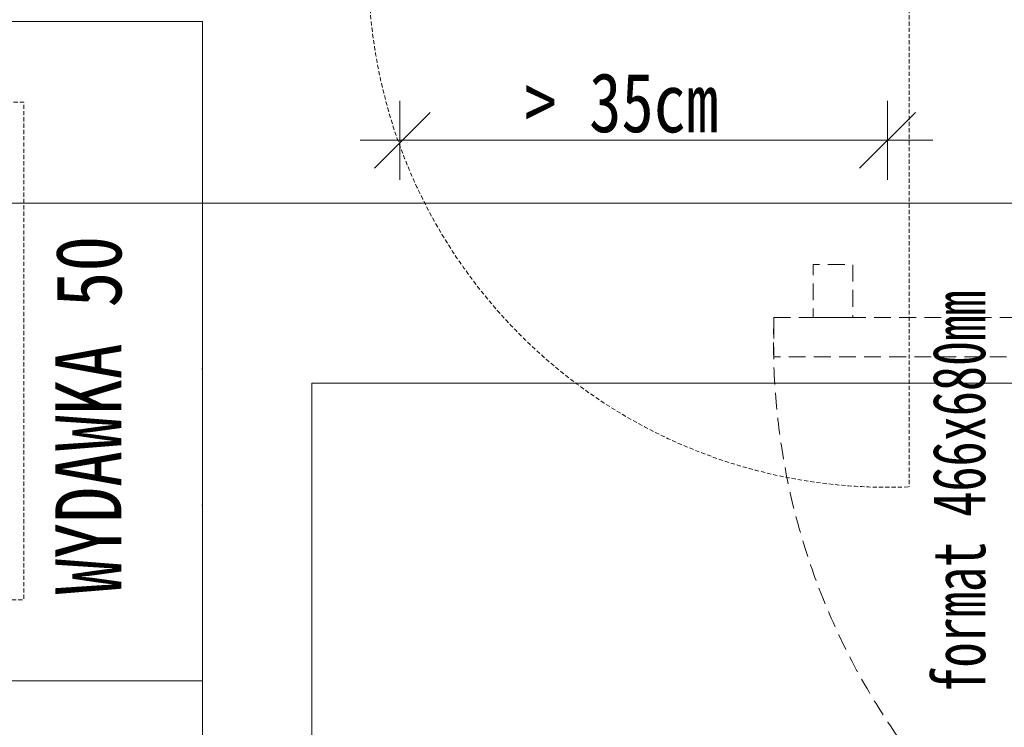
# Model space of a CAD drawing. Header units: millimetres. Extents: x -19278 to 18011, y -32369 to 41467.
# Tile 31 of 64: x -9288 to -8541, y 11220 to 11756. Entities that reach past the tile are written whole.
import ezdxf
from ezdxf.xclip import XClip

# ---------------------------------------------------------------- set-up
doc = ezdxf.new("R2010")
doc.units = ezdxf.units.MM
doc.header["$MEASUREMENT"] = 0
doc.header["$XCLIPFRAME"] = 0
for name, pattern in [('DASHED', [19.05, 12.7, -6.35]), ('HIDDEN2', [4.7625, 3.175, -1.5875]), ('Wipeout_Contour', [1000, 0, -1000])]:
    doc.linetypes.add(name, pattern=pattern)
doc.layers.add('2D - Rysunki i Obrazki', color=7, linetype='Continuous')
doc.layers.add('PT.A.01_1_Okna ArchiCADa', color=7, linetype='Continuous')
for name, color, linetype, lineweight, true_color in [('PT.A.01_1_MEBLE PKN_Nr_pióra__146_Nr_pióra__6', 7, 'Continuous', 18, 0x5eaeff), ('PT.A.01_1_MEBLE PKN_Nr_pióra__181_Nr_pióra__15', 7, 'Continuous', 18, 0x00c400), ('PT.A.01_1_Okna ArchiCADa_Nr_pióra__3_Nr_pióra__24', 7, 'Continuous', 18, 0xff6600), ('PT.A.01_1_Okna ArchiCADa_Nr_pióra__87_Nr_pióra__14', 7, 'Continuous', 18, 0x6a6a6a), ('PT.A.01_1_Strefy_Nr_pióra__146_Nr_pióra__6', 7, 'Continuous', 18, 0x5eaeff)]:
    doc.layers.add(name, color=color, linetype=linetype, lineweight=lineweight, true_color=true_color)
for name, color, linetype, lineweight in [('PT.A.01_1_MEBLE PKN_Nr_pióra__38_Nr_pióra__30', 30, 'Continuous', 18), ('PT.A.01_1_MEBLE PKN_Nr_pióra__40_Nr_pióra__7', 7, 'Continuous', 18), ('PT.A.01_1_Okna ArchiCADa_Nr_pióra__254', 254, 'Continuous', 18), ('PT.A.01_1_Wnętrze - umeblowanie_Nr_pióra__101_Nr_pióra__252', 252, 'Continuous', 18), ('PT.A.01_1_Wnętrze - umeblowanie_Nr_pióra__40_Nr_pióra__7', 7, 'Continuous', 18)]:
    doc.layers.add(name, color=color, linetype=linetype, lineweight=lineweight)
doc.styles.add('GENERATED_STYLE_1', font='txt')

# ---------------------------------------------------------------- blocks, each defined once
blk = doc.blocks.new('Rysunek_1_1', base_point=(2114.36, 3072.6))
at = {"layer": 'PT.A.01_1_MEBLE PKN_Nr_pióra__146_Nr_pióra__6', "linetype": 'Continuous', "flags": 128}
blk.add_lwpolyline([(-8386.37, 11480.63), (-8386.37, 11013.97), (-9066.56, 11013.97), (-9066.56, 11480.63)], close=True, dxfattribs=at)
at = {"layer": 'PT.A.01_1_MEBLE PKN_Nr_pióra__181_Nr_pióra__15', "linetype": 'Continuous'}
for p, q in [((-9149.52, 11491.41), (-9150.02, 11491.41)), ((-9149.52, 11491.41), (-9150.02, 11491.41)), ((-9149.52, 11456.24), (-9149.52, 11320.24)), ((-9149.52, 11456.24), (-9149.52, 11320.24)), ((-9149.52, 11388.24), (-9150.02, 11388.24)), ((-9149.52, 11388.24), (-9150.02, 11388.24))]:
    blk.add_line(p, q, dxfattribs=at)
at = {"layer": 'PT.A.01_1_MEBLE PKN_Nr_pióra__181_Nr_pióra__15', "linetype": 'DASHED', "flags": 128}
for points in [[(-8686.13, 11530.48), (-8656.13, 11530.48), (-8656.13, 11570.48), (-8686.13, 11570.48)], [(-8686.13, 11530.48), (-8656.13, 11530.48), (-8656.13, 11570.48), (-8686.13, 11570.48)], [(-8716.13, 11530.48), (-8176.13, 11530.48), (-8176.13, 11500.48), (-8716.13, 11500.48)], [(-8716.13, 11530.48), (-8176.13, 11530.48), (-8176.13, 11500.48), (-8716.13, 11500.48)]]:
    blk.add_lwpolyline(points, close=True, dxfattribs=at)
at = {"layer": 'PT.A.01_1_MEBLE PKN_Nr_pióra__181_Nr_pióra__15', "linetype": 'Continuous', "flags": 128}
for points in [[(-8386.37, 11480.63), (-8386.37, 11013.97), (-9066.56, 11013.97), (-9066.56, 11480.63)], [(-10005.52, 11254.93), (-9149.52, 11254.93), (-9149.52, 11204.93), (-9955.52, 11204.93), (-9955.52, 10304.93), (-9355.52, 10304.93), (-9355.52, 9354.93), (-9655.52, 9354.99), (-9655.52, 10255.07), (-10005.52, 10255.05)], [(-10005.52, 11254.93), (-9149.52, 11254.93), (-9149.52, 11204.93), (-9955.52, 11204.93), (-9955.52, 10304.93), (-9355.52, 10304.93), (-9355.52, 9354.93), (-9655.52, 9354.99), (-9655.52, 10255.07), (-10005.52, 10255.05)]]:
    blk.add_lwpolyline(points, close=True, dxfattribs=at)
at = {"layer": 'PT.A.01_1_MEBLE PKN_Nr_pióra__181_Nr_pióra__15', "linetype": 'DASHED'}
blk.add_arc((-8195, 11511.6), 521.32, 177.92544, 272.07456, dxfattribs=at)
blk.add_arc((-8195, 11511.6), 521.32, 177.92544, 272.07456, dxfattribs=at)
at = {"layer": 'PT.A.01_1_Okna ArchiCADa_Nr_pióra__3_Nr_pióra__24', "linetype": 'Continuous'}
for p, q in [((-8306.36, 11617.02), (-9326.36, 11617.02)), ((-9276.38, 11617.02), (-8356.37, 11617.02)), ((-8356.37, 11617.02), (-9276.38, 11617.02)), ((-8356.37, 11617.02), (-9276.38, 11617.02))]:
    blk.add_line(p, q, dxfattribs=at)
at = {"layer": 'PT.A.01_1_Strefy_Nr_pióra__146_Nr_pióra__6', "linetype": 'Continuous', "insert": (-8555.03, 11550.79), "char_height": 40, "attachment_point": 9, "rotation": 90, "style": 'GENERATED_STYLE_1'}
blk.add_mtext('\\A1;{\\W0.700000x;\\fMS Gothic|b0|i0|c238|p49;format 466x680mm}', dxfattribs=at)
at = {"color": 254, "linetype": 'Wipeout_Contour', "lineweight": 0, "ltscale": 117606.502006}
blk.add_wipeout([(-9306.38, 11617.02), (-8276.36, 11617.02), (-8276.37, 11827.02), (-8560.87, 11827.02), (-8560.87, 11802.02), (-9071.88, 11802.02), (-9071.88, 11827.02), (-9306.38, 11827.02)], dxfattribs=at).dxf.layer = 'PT.A.01_1_Okna ArchiCADa'
at = {"layer": 'PT.A.01_1_MEBLE PKN_Nr_pióra__146_Nr_pióra__6', "linetype": 'Continuous', "flags": 128}
blk.add_lwpolyline([(-10005.52, 11254.93), (-10005.52, 11754.93), (-9149.52, 11754.93), (-9149.52, 11254.93)], close=True, dxfattribs=at)
at = {"layer": 'PT.A.01_1_MEBLE PKN_Nr_pióra__146_Nr_pióra__6', "linetype": 'HIDDEN2', "flags": 128}
blk.add_lwpolyline([(-9512.21, 11693.64), (-9512.21, 11316.44), (-9285.23, 11316.44), (-9285.23, 11693.64)], close=True, dxfattribs=at)
at = {"layer": 'PT.A.01_1_MEBLE PKN_Nr_pióra__181_Nr_pióra__15', "linetype": 'Continuous', "flags": 128}
blk.add_lwpolyline([(-10005.52, 11254.93), (-10005.52, 11754.93), (-9149.52, 11754.93), (-9149.52, 11254.93)], close=True, dxfattribs=at)
at = {"layer": 'PT.A.01_1_MEBLE PKN_Nr_pióra__181_Nr_pióra__15', "linetype": 'HIDDEN2', "flags": 128}
blk.add_lwpolyline([(-9512.21, 11693.64), (-9512.21, 11316.44), (-9285.23, 11316.44), (-9285.23, 11693.64)], close=True, dxfattribs=at)
at = {"layer": 'PT.A.01_1_MEBLE PKN_Nr_pióra__38_Nr_pióra__30', "linetype": 'HIDDEN2'}
blk.add_line((-8613.34, 11812.02), (-8613.34, 11402.02), dxfattribs=at)
blk.add_arc((-8629.76, 11795.6), 393.93, 177.6117, 272.3883, dxfattribs=at)
at = {"layer": 'PT.A.01_1_MEBLE PKN_Nr_pióra__40_Nr_pióra__7', "linetype": 'Continuous'}
blk.add_line((-8595.39, 11664.77), (-8997.93, 11664.77), dxfattribs=at)
at = {"layer": 'PT.A.01_1_MEBLE PKN_Nr_pióra__40_Nr_pióra__7', "linetype": 'Continuous', "flags": 128}
for points in [[(-8999.93, 11694.77), (-8999.93, 11634.77)], [(-8629.93, 11634.77), (-8629.93, 11694.77)], [(-8976.71, 11685.98), (-9019.14, 11643.56)], [(-8651.14, 11643.56), (-8608.71, 11685.98)], [(-8969.93, 11664.77), (-9029.93, 11664.77)]]:
    blk.add_lwpolyline(points, dxfattribs=at)
at = {"layer": 'PT.A.01_1_Okna ArchiCADa_Nr_pióra__254', "linetype": 'Wipeout_Contour'}
blk.add_line((-9306.38, 11617.02), (-8276.36, 11617.02), dxfattribs=at)
at = {"layer": 'PT.A.01_1_Okna ArchiCADa_Nr_pióra__87_Nr_pióra__14', "linetype": 'Continuous'}
blk.add_line((-8276.36, 11617.02), (-9306.38, 11617.02), dxfattribs=at)
at = {"layer": 'PT.A.01_1_Wnętrze - umeblowanie_Nr_pióra__101_Nr_pióra__252', "linetype": 'Continuous', "insert": (-9210.33, 11456.36), "char_height": 50, "attachment_point": 8, "rotation": 90, "style": 'GENERATED_STYLE_1'}
blk.add_mtext('\\A1;{\\W0.800000x;\\fMS Gothic|b0|i0|c238|p49;WYDAWKA 50}', dxfattribs=at)
at = {"layer": 'PT.A.01_1_Wnętrze - umeblowanie_Nr_pióra__40_Nr_pióra__7', "linetype": 'Continuous', "insert": (-8758.24, 11670.13), "char_height": 45, "attachment_point": 9, "style": 'GENERATED_STYLE_1'}
blk.add_mtext('\\A1;{\\W0.800000x;\\fMS Gothic|b0|i0|c238|p49;> 35cm}', dxfattribs=at)

msp = doc.modelspace()

# ---------------------------------------------------------------- block references
at = {"layer": '2D - Rysunki i Obrazki', "color": 151, "linetype": 'Continuous', "lineweight": 13, "true_color": 0x80c2ff}
ref = msp.add_blockref('Rysunek_1_1', (2114.36, 3072.6), dxfattribs=at)
XClip(ref).set_block_clipping_path([(-11177.5234049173, -36557.2258517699), (29952.3944637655, -28108.1790241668), (15406.2423630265, 42702.4169420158), (-25723.6755056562, 34253.3701144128)])

doc.saveas('drawing.dxf')
